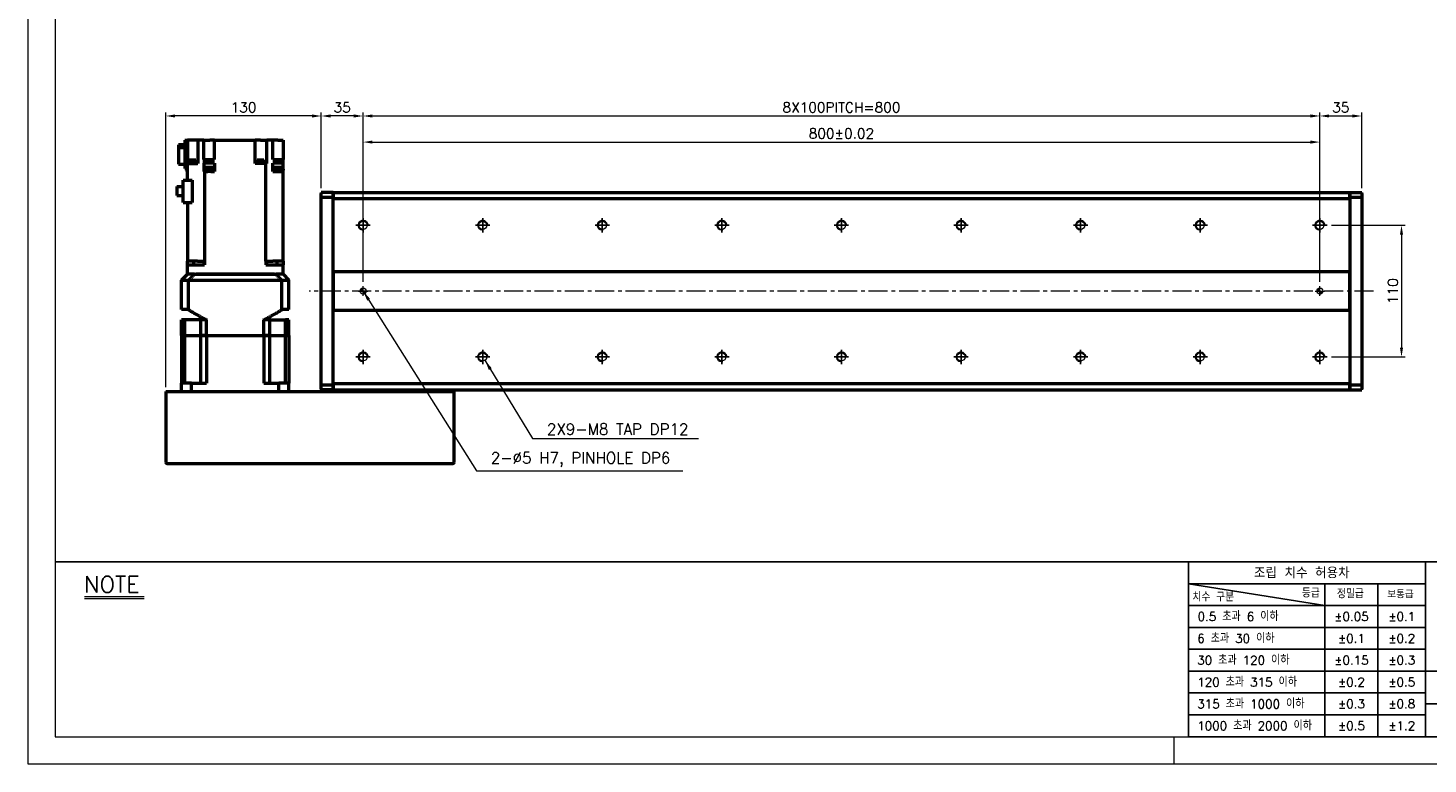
# Model space of a CAD drawing. Header units: millimetres. Extents: x 46891 to 50463, y 6223 to 9884.
# Tile 1 of 5: x 48547 to 49717, y 8529 to 9144. Entities that reach past the tile are written whole.
import ezdxf

# ---------------------------------------------------------------- set-up
doc = ezdxf.new("R2010")
doc.units = ezdxf.units.MM
doc.header["$LTSCALE"] = 0.5
doc.linetypes.add('CENTER', pattern=[50.8, 31.75, -6.35, 6.35, -6.35])
doc.layers.get('0').update_dxf_attribs({"lineweight": 20})
for name, color, linetype, lineweight in [('1', 1, 'CENTER', 13), ('4', 4, 'Continuous', 13), ('외형선(ISO)', 7, 'Continuous', 50)]:
    doc.layers.add(name, color=color, linetype=linetype, lineweight=lineweight)
for name, color, linetype in [('3', 3, 'Continuous'), ('C', 1, 'CENTER'), ('DIM', 4, 'Continuous')]:
    doc.layers.add(name, color=color, linetype=linetype)
doc.styles.add('DSR TEXT', font='romans.shx', dxfattribs={"bigfont": 'whgtxt.shx'})
doc.styles.get("Standard").update_dxf_attribs({"font": 'romans.shx', "bigfont": 'whgtxt.shx'})
doc.dimstyles.new('DSR', dxfattribs={"dimscale": 2, "dimtxt": 3, "dimasz": 3, "dimexe": 0.5, "dimexo": 0.5, "dimgap": 0.5, "dimtad": 1, "dimdsep": 46, "dimtxsty": 'Standard', "dimcen": 2.5, "dimclrd": 4, "dimclre": 4, "dimclrt": 2, "dimadec": 0, "dimazin": 2, "dimtfac": 1, "dimtmove": 0, "dimatfit": 3, "dimfxl": 0, "dimlwd": -1, "dimlwe": -1, "dimarcsym": 0})

# ---------------------------------------------------------------- blocks, each defined once
blk = doc.blocks.new('A$C13F00394')
for p, q in [((-202.34, 25.67), (-191.42, 25.67)), ((-202.34, 25.3), (-191.42, 25.3))]:
    blk.add_line(p, q)
at = {"layer": '3'}
for p, q in [((0, 32), (-207.68, 32)), ((0, 32), (202.32, 32)), ((0, 32), (0, 0)), ((43.43, 32), (43.43, 0)), ((0, 28), (25, 24)), ((43.43, 28), (0, 28)), ((25, 28), (25, 0)), ((34.7, 28), (34.7, 0)), ((43.43, 24), (0, 24)), ((43.43, 20), (0, 20)), ((43.43, 16), (0, 16)), ((0, 12), (129.32, 12)), ((43.43, 8), (0, 8)), ((97.32, 6), (43.43, 6)), ((43.43, 4), (0, 4)), ((0, 0), (202.32, 0))]:
    blk.add_line(p, q, dxfattribs=at)
at = {"color": 0, "style": 'DSR TEXT'}
for s, height, p in [('조립 치수 허용차', 2, (11.97, 29.02)), ('치수 구분', 1.5, (0.69, 24.78)), ('등급', 1.5, (20.77, 25.52)), ('정밀급', 1.5, (27.18, 25.37)), ('보통급', 1.3, (36.41, 25.38)), (' 0.5 초과 6 이하', 1.6, (0.56, 21.19)), (' 6 초과 30 이하', 1.6, (0.49, 17.19)), (' 30 초과 120 이하', 1.6, (0.49, 13.19)), (' 120 초과 315 이하', 1.6, (0.49, 9.19)), (' 315 초과 1000 이하', 1.6, (0.49, 5.19)), (' 1000 초과 2000 이하', 1.6, (0.49, 1.19))]:
    blk.add_text(s, height=height, dxfattribs=at).set_placement(p)
at = {"color": 0, "char_height": 1.6, "attachment_point": 5, "style": 'DSR TEXT'}
for s, insert in [('%%P0.05', (29.85, 22)), ('%%P0.1', (39.07, 22)), ('%%P0.1', (29.85, 18)), ('%%P0.2', (39.07, 18)), ('%%P0.15', (29.85, 14)), ('%%P0.3', (39.07, 14)), ('%%P0.2', (29.85, 10)), ('%%P0.5', (39.07, 10)), ('%%P0.3', (29.85, 6)), ('%%P0.8', (39.07, 6)), ('%%P0.5', (29.85, 2)), ('%%P1.2', (39.07, 2))]:
    blk.add_mtext(s, dxfattribs=dict(at, insert=insert))
at = {"layer": '4', "color": 0, "style": 'DSR TEXT'}
blk.add_text('NOTE', height=3, dxfattribs=at).set_placement((-202.39, 26.38))
blk = doc.blocks.new('A$C1C1952E1')
at = {"color": 1}
blk.add_lwpolyline([(0, 0), (420, 0), (420, 297), (0, 297)], close=True, dxfattribs=at)
at = {"color": 3}
blk.add_lwpolyline([(5, 5), (415, 5), (415, 292), (5, 292)], close=True, dxfattribs=at)
blk = doc.blocks.new('A$C33E56CC6')
h = blk.add_hatch()
h.set_pattern_fill('ANSI31', color=256, style=0)
h.set_pattern_definition([(45, (-7065.45672, -6508.5399), (-0.0883883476, 0.0883883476), [])])
h.paths.add_polyline_path([(4, 6.5, 0.414214), (1.5, 4), (4, 4)])
h.paths.add_polyline_path([(6.5, 4), (4, 4), (4, 1.5, 0.414214)])
blk.add_circle((4, 4), 2.5)
at = {"layer": '1'}
for p, q in [((0, 4), (8, 4)), ((4, 0), (4, 8))]:
    blk.add_line(p, q, dxfattribs=at)
blk = doc.blocks.new('tap8')
blk.add_circle((0, 0), 3.4)
at = {"layer": 'C', "color": 1, "linetype": 'CENTER'}
for p, q in [((-6, 0), (6, 0)), ((0, -6), (0, 6))]:
    blk.add_line(p, q, dxfattribs=at)
at = {"layer": 'DIM', "color": 3}
blk.add_arc((0, 0), 4, 263.8455, 189.4314, dxfattribs=at)
blk = doc.blocks.new('*D172')
at = {"color": 1, "linetype": 'ByBlock'}
for p, q in [((48791.9, 9010.3), (48791.9, 9073.5)), ((48826.9, 8988.8), (48826.9, 9073.5)), ((48819.1, 9070.5), (48799.7, 9070.5))]:
    blk.add_line(p, q, dxfattribs=at)
at = {"color": 1}
for points in [[(48799.7, 9071.8), (48799.7, 9069.2), (48791.9, 9070.5)], [(48819.1, 9071.8), (48819.1, 9069.2), (48826.9, 9070.5)]]:
    blk.add_solid(points, dxfattribs=at)
at = {"layer": 'Defpoints', "color": 0}
for p in [(48791.9, 9070.5), (48791.9, 9006.7), (48826.9, 8985.2)]:
    blk.add_point(p, dxfattribs=at)
at = {"color": 3, "insert": (48809.4, 9077.7), "char_height": 8.4, "attachment_point": 5, "style": 'DSR TEXT'}
blk.add_mtext('35', dxfattribs=at)
blk = doc.blocks.new('*D173')
at = {"color": 1, "linetype": 'ByBlock'}
for p, q in [((48826.9, 8988.8), (48826.9, 9073.5)), ((49626.9, 8988.8), (49626.9, 9073.5)), ((48834.7, 9070.5), (49619.1, 9070.5))]:
    blk.add_line(p, q, dxfattribs=at)
at = {"color": 1}
for points in [[(48834.7, 9071.8), (48834.7, 9069.2), (48826.9, 9070.5)], [(49619.1, 9071.8), (49619.1, 9069.2), (49626.9, 9070.5)]]:
    blk.add_solid(points, dxfattribs=at)
at = {"layer": 'Defpoints', "color": 0}
for p in [(49626.9, 9070.5), (48826.9, 8985.2), (49626.9, 8985.2)]:
    blk.add_point(p, dxfattribs=at)
at = {"color": 3, "insert": (49226.9, 9077.7), "char_height": 8.4, "attachment_point": 5, "style": 'DSR TEXT'}
blk.add_mtext('8X100PITCH=800', dxfattribs=at)
blk = doc.blocks.new('*D174')
at = {"color": 1, "linetype": 'ByBlock'}
for p, q in [((49626.9, 8988.8), (49626.9, 9073.5)), ((49661.9, 9010.3), (49661.9, 9073.5)), ((49634.7, 9070.5), (49654.1, 9070.5))]:
    blk.add_line(p, q, dxfattribs=at)
at = {"color": 1}
for points in [[(49634.7, 9071.8), (49634.7, 9069.2), (49626.9, 9070.5)], [(49654.1, 9071.8), (49654.1, 9069.2), (49661.9, 9070.5)]]:
    blk.add_solid(points, dxfattribs=at)
at = {"layer": 'Defpoints', "color": 0}
for p in [(49661.9, 9070.5), (49661.9, 9006.7), (49626.9, 8985.2)]:
    blk.add_point(p, dxfattribs=at)
at = {"color": 3, "insert": (49644.4, 9077.7), "char_height": 8.4, "attachment_point": 5, "style": 'DSR TEXT'}
blk.add_mtext('35', dxfattribs=at)
blk = doc.blocks.new('*D175')
at = {"color": 1, "linetype": 'ByBlock'}
for p, q in [((48826.9, 8931.8), (48826.9, 9051.7)), ((49626.9, 8931.8), (49626.9, 9051.7)), ((48834.7, 9048.7), (49619.1, 9048.7))]:
    blk.add_line(p, q, dxfattribs=at)
at = {"color": 1}
for points in [[(48834.7, 9050), (48834.7, 9047.4), (48826.9, 9048.7)], [(49619.1, 9050), (49619.1, 9047.4), (49626.9, 9048.7)]]:
    blk.add_solid(points, dxfattribs=at)
at = {"layer": 'Defpoints', "color": 0}
for p in [(49626.9, 9048.7), (48826.9, 8928.2), (49626.9, 8928.2)]:
    blk.add_point(p, dxfattribs=at)
at = {"color": 3, "insert": (49226.9, 9055.9), "char_height": 8.4, "attachment_point": 5, "style": 'DSR TEXT'}
blk.add_mtext('800%%P0.02', dxfattribs=at)
blk = doc.blocks.new('*D176')
at = {"color": 1, "linetype": 'ByBlock'}
for p, q in [((48661.9, 8843.8), (48661.9, 9073.5)), ((48791.9, 9010.3), (48791.9, 9073.5)), ((48784.1, 9070.5), (48669.7, 9070.5))]:
    blk.add_line(p, q, dxfattribs=at)
at = {"color": 1}
for points in [[(48669.7, 9071.8), (48669.7, 9069.2), (48661.9, 9070.5)], [(48784.1, 9071.8), (48784.1, 9069.2), (48791.9, 9070.5)]]:
    blk.add_solid(points, dxfattribs=at)
at = {"layer": 'Defpoints', "color": 0}
for p in [(48661.9, 9070.5), (48791.9, 9006.7), (48661.9, 8840.2)]:
    blk.add_point(p, dxfattribs=at)
at = {"color": 3, "insert": (48726.9, 9077.7), "char_height": 8.4, "attachment_point": 5, "style": 'DSR TEXT'}
blk.add_mtext('130', dxfattribs=at)
blk = doc.blocks.new('*D177')
at = {"color": 1, "linetype": 'ByBlock'}
for p, q in [((49636.6, 8979.2), (49698.2, 8979.2)), ((49695.2, 8971.4), (49695.2, 8877)), ((49636.6, 8869.2), (49698.2, 8869.2))]:
    blk.add_line(p, q, dxfattribs=at)
at = {"color": 1}
for points in [[(49693.9, 8971.4), (49696.5, 8971.4), (49695.2, 8979.2)], [(49693.9, 8877), (49696.5, 8877), (49695.2, 8869.2)]]:
    blk.add_solid(points, dxfattribs=at)
at = {"layer": 'Defpoints', "color": 0}
for p in [(49633, 8979.2), (49633, 8869.2), (49695.2, 8869.2)]:
    blk.add_point(p, dxfattribs=at)
at = {"color": 3, "insert": (49688, 8924.2), "char_height": 8.4, "attachment_point": 5, "rotation": 90, "style": 'DSR TEXT'}
blk.add_mtext('110', dxfattribs=at)

msp = doc.modelspace()

# ---------------------------------------------------------------- linework, layer by layer
at = {"color": 1}
msp.add_line((49504.90132, 8551.81052), (49504.90132, 8528.99552), dxfattribs=at)
at = {"layer": '1'}
msp.add_line((49671.91565, 8924.18367), (48781.91565, 8924.18367), dxfattribs=at)
at = {"layer": '3'}
msp.add_line((49517.14175, 8551.81052), (50440.31632, 8551.81052), dxfattribs=at)
at = {"layer": '외형선(ISO)'}
for p, q in [((48677.91565, 9050.18367), (48679.91565, 9050.18367)), ((48677.91565, 9050.18367), (48677.91565, 9026.68367)), ((48679.91565, 9050.18367), (48679.91565, 9030.68367)), ((48684.31565, 9050.18367), (48679.91565, 9050.18367)), ((48688.81565, 9050.18367), (48684.31565, 9050.18367)), ((48693.58298, 9050.18367), (48688.81565, 9050.18367)), ((48688.81565, 9050.18367), (48688.81565, 9030.68367)), ((48693.58298, 9050.18367), (48693.59371, 9050.18367)), ((48693.59371, 9034.18367), (48693.59371, 9050.18367)), ((48693.59371, 9050.18367), (48698.71565, 9050.18367)), ((48702.71565, 9050.18367), (48698.71565, 9050.18367)), ((48702.71565, 9050.18367), (48736.61565, 9050.18367)), ((48702.71565, 9034.18367), (48702.71565, 9050.18367)), ((48736.61565, 9030.68367), (48736.61565, 9050.18367)), ((48741.11565, 9050.18367), (48736.61565, 9050.18367)), ((48741.11565, 9050.18367), (48746.28276, 9050.18367)), ((48751.3595, 9050.18367), (48746.28276, 9050.18367)), ((48746.28276, 9030.68367), (48746.28276, 9050.18367)), ((48751.3595, 9050.18367), (48751.51565, 9050.18367)), ((48751.51565, 9034.18367), (48751.51565, 9050.18367)), ((48755.51565, 9050.18367), (48751.51565, 9050.18367)), ((48755.51565, 9050.18367), (48759.91565, 9050.18367)), ((48759.91565, 9050.18367), (48759.91565, 9034.18367)), ((48677.91565, 9046.48925), (48672.41565, 9046.48925)), ((48672.41565, 9046.48925), (48672.41565, 9044.17374)), ((48672.41565, 9044.17374), (48677.91565, 9044.17374)), ((48672.41565, 9044.17374), (48672.41565, 9030.27809)), ((48672.41565, 9030.27809), (48677.91565, 9030.27809)), ((48677.91565, 9026.68367), (48679.91565, 9026.68367)), ((48679.91565, 9016.83367), (48679.91565, 9030.68367)), ((48679.91565, 9030.68367), (48688.4718, 9030.68367)), ((48681.35471, 9031.18367), (48687.35471, 9031.18367)), ((48681.35471, 9031.18367), (48681.35471, 9030.68367)), ((48681.40471, 9031.88367), (48687.30471, 9031.88367)), ((48681.40471, 9031.88367), (48681.40471, 9031.18367)), ((48681.60471, 9033.88367), (48687.10471, 9033.88367)), ((48681.60471, 9033.88367), (48681.60471, 9031.88367)), ((48687.10471, 9033.88367), (48687.10471, 9031.88367)), ((48687.30471, 9031.88367), (48687.30471, 9031.18367)), ((48687.35471, 9031.18367), (48687.35471, 9030.68367)), ((48688.81565, 9030.68367), (48688.4718, 9030.68367)), ((48693.59102, 9026.18367), (48693.59102, 9024.18367)), ((48693.59371, 9026.18367), (48693.59102, 9026.18367)), ((48693.59371, 9034.18367), (48694.24946, 9034.18367)), ((48693.59371, 9031.18367), (48693.59371, 9026.18367)), ((48694.24946, 9031.18367), (48693.59371, 9031.18367)), ((48694.70503, 9026.18367), (48693.59371, 9026.18367)), ((48694.24946, 9034.18367), (48702.71565, 9034.18367)), ((48694.24946, 9031.18367), (48694.24946, 9034.18367)), ((48702.71565, 9031.18367), (48694.24946, 9031.18367)), ((48694.70503, 9027.78367), (48701.70503, 9027.78367)), ((48694.70503, 9025.18367), (48694.70503, 9027.78367)), ((48701.70503, 9025.18367), (48701.70503, 9027.78367)), ((48701.70503, 9026.18367), (48702.71565, 9026.18367)), ((48702.71565, 9031.18367), (48702.71565, 9026.18367)), ((48702.71708, 9026.18367), (48702.71565, 9026.18367)), ((48702.71708, 9026.18367), (48702.71708, 9024.18367)), ((48745.58184, 9030.68367), (48736.61565, 9030.68367)), ((48738.11422, 9031.18367), (48744.11422, 9031.18367)), ((48738.11422, 9031.18367), (48738.11422, 9030.68367)), ((48738.16422, 9031.88367), (48744.06422, 9031.88367)), ((48738.16422, 9031.88367), (48738.16422, 9031.18367)), ((48738.36422, 9033.88367), (48743.86422, 9033.88367)), ((48738.36422, 9033.88367), (48738.36422, 9031.88367)), ((48743.86422, 9033.88367), (48743.86422, 9031.88367)), ((48744.06422, 9031.88367), (48744.06422, 9031.18367)), ((48744.11422, 9031.18367), (48744.11422, 9030.68367)), ((48745.58184, 8949.18367), (48745.58184, 9030.68367)), ((48745.58184, 9030.68367), (48746.24832, 9030.68367)), ((48746.28276, 9030.68367), (48746.24832, 9030.68367)), ((48751.47659, 9024.18367), (48751.47659, 9026.18367)), ((48751.51565, 9026.18367), (48751.47659, 9026.18367)), ((48751.51565, 9034.18367), (48759.91565, 9034.18367)), ((48751.51565, 9026.18367), (48751.51565, 9031.18367)), ((48759.91565, 9031.18367), (48751.51565, 9031.18367)), ((48751.51565, 9026.18367), (48752.83555, 9026.18367)), ((48752.83555, 9027.78367), (48759.83555, 9027.78367)), ((48752.83555, 9025.18367), (48752.83555, 9027.78367)), ((48759.83555, 9025.18367), (48759.83555, 9027.78367)), ((48759.91565, 9026.18367), (48759.83555, 9026.18367)), ((48759.91565, 9031.18367), (48759.91565, 9034.18367)), ((48759.91565, 9026.18367), (48759.91565, 9031.18367)), ((48759.91565, 9026.18367), (48759.91565, 9025.18367)), ((48676.51565, 9016.83367), (48683.9442, 9016.83367)), ((48676.51565, 8998.28367), (48676.51565, 9016.83367)), ((48679.69575, 9025.18367), (48679.91565, 9025.18367)), ((48679.69575, 9024.18367), (48679.69575, 9025.18367)), ((48679.91565, 9024.18367), (48679.69575, 9024.18367)), ((48683.9442, 9016.83367), (48683.9442, 8998.28367)), ((48693.59102, 9024.18367), (48694.24946, 9024.18367)), ((48694.24946, 9024.18367), (48696.93111, 9024.18367)), ((48694.24946, 9024.18367), (48694.24946, 8949.18367)), ((48694.40503, 9025.18367), (48702.00503, 9025.18367)), ((48694.40503, 9024.18367), (48694.40503, 9025.18367)), ((48699.47896, 9024.18367), (48696.93111, 9024.18367)), ((48699.47896, 9024.18367), (48702.71708, 9024.18367)), ((48702.00503, 9024.18367), (48702.00503, 9025.18367)), ((48751.47659, 9024.18367), (48759.91565, 9024.18367)), ((48752.53555, 9025.18367), (48760.13555, 9025.18367)), ((48752.53555, 9024.18367), (48752.53555, 9025.18367)), ((48759.91565, 8949.18367), (48759.91565, 9024.18367)), ((48760.13555, 9024.18367), (48759.91565, 9024.18367)), ((48760.13555, 9024.18367), (48760.13555, 9025.18367)), ((48671.11565, 9011.50867), (48676.51565, 9011.50867)), ((48671.11565, 9011.50867), (48671.11565, 9004.05867)), ((48671.11565, 9004.05867), (48676.51565, 9004.05867)), ((48791.91565, 9006.68367), (48791.91565, 9005.80499)), ((48801.91565, 9006.68367), (48791.91565, 9006.68367)), ((48791.91565, 9002.68367), (48791.91565, 9005.80499)), ((48791.91565, 9002.68367), (48801.91565, 9002.68367)), ((48791.91565, 8845.68367), (48791.91565, 9002.68367)), ((48801.91565, 9006.68367), (48801.91565, 9005.80499)), ((48801.91565, 9006.68367), (49651.91565, 9006.68367)), ((48801.91565, 9005.80499), (48801.91565, 9006.68367)), ((48801.91565, 9001.68367), (48801.91565, 9005.80499)), ((48801.91565, 9005.80499), (48801.91565, 9002.68367)), ((49651.91565, 9005.80499), (49651.91565, 9006.68367)), ((49651.91565, 9006.68367), (49651.91565, 9005.80499)), ((49651.91565, 9006.68367), (49661.91565, 9006.68367)), ((49651.91565, 9005.80499), (49651.91565, 9001.68367)), ((49651.91565, 9002.68367), (49651.91565, 9005.80499)), ((49651.91565, 9002.68367), (49661.91565, 9002.68367)), ((49661.91565, 9005.80499), (49661.91565, 9006.68367)), ((49661.91565, 9005.80499), (49661.91565, 9002.68367)), ((49661.91565, 9002.68367), (49661.91565, 8845.68367)), ((48676.51565, 8998.28367), (48683.9442, 8998.28367)), ((48679.91565, 8998.28367), (48679.91565, 8949.18367)), ((48801.91565, 8940.18367), (48801.91565, 9001.68367)), ((48801.91565, 9001.68367), (49651.91565, 9001.68367)), ((49651.91565, 9001.68367), (49651.91565, 8940.18367)), ((48688.4718, 8949.18367), (48679.91565, 8949.18367)), ((48679.91565, 8946.18367), (48679.91565, 8949.18367)), ((48679.91565, 8938.18367), (48679.91565, 8946.18367)), ((48679.91565, 8946.18367), (48686.91565, 8946.18367)), ((48685.05137, 8949.18367), (48685.05137, 8946.18367)), ((48686.91565, 8946.18367), (48694.25808, 8946.18367)), ((48688.4718, 8949.18367), (48693.58298, 8949.18367)), ((48694.24946, 8949.18367), (48693.58298, 8949.18367)), ((48693.83877, 8949.18367), (48693.83877, 8946.18367)), ((48694.25808, 8949.18367), (48694.24946, 8949.18367)), ((48694.25808, 8949.18367), (48694.25808, 8946.18367)), ((48745.58184, 8949.18367), (48745.57322, 8949.18367)), ((48745.57322, 8949.18367), (48745.57322, 8946.18367)), ((48745.57322, 8946.18367), (48752.91565, 8946.18367)), ((48746.24832, 8949.18367), (48745.58184, 8949.18367)), ((48745.99253, 8949.18367), (48745.99253, 8946.18367)), ((48746.24832, 8949.18367), (48751.3595, 8949.18367)), ((48759.91565, 8949.18367), (48751.3595, 8949.18367)), ((48752.91565, 8946.18367), (48759.91565, 8946.18367)), ((48754.77993, 8949.18367), (48754.77993, 8946.18367)), ((48759.91565, 8949.18367), (48759.91565, 8946.18367)), ((48759.91565, 8938.18367), (48759.91565, 8946.18367)), ((48674.91565, 8933.18367), (48679.91565, 8938.18367)), ((48674.91565, 8933.18367), (48680.91305, 8933.18367)), ((48674.91565, 8908.73367), (48674.91565, 8933.18367)), ((48679.91565, 8938.18367), (48680.00374, 8938.18367)), ((48685.80862, 8938.18367), (48680.00374, 8938.18367)), ((48680.91305, 8908.73367), (48680.91305, 8933.18367)), ((48680.91305, 8933.18367), (48758.91825, 8933.18367)), ((48685.80862, 8938.18367), (48685.91197, 8938.18367)), ((48685.91197, 8938.18367), (48753.91933, 8938.18367)), ((48752.91565, 8938.18367), (48686.91565, 8938.18367)), ((48754.02268, 8938.18367), (48753.91933, 8938.18367)), ((48759.82756, 8938.18367), (48754.02268, 8938.18367)), ((48758.91825, 8933.18367), (48764.91565, 8933.18367)), ((48758.91825, 8908.73367), (48758.91825, 8933.18367)), ((48759.91565, 8938.18367), (48759.82756, 8938.18367)), ((48759.91565, 8938.18367), (48764.91565, 8933.18367)), ((48764.91565, 8908.73367), (48764.91565, 8933.18367)), ((48801.91565, 8939.33012), (48801.91565, 8940.18367)), ((49651.91565, 8940.18367), (48801.91565, 8940.18367)), ((48801.91565, 8938.97657), (48801.91565, 8939.33012)), ((48801.91565, 8909.39078), (48801.91565, 8938.97657)), ((48801.91565, 8938.97657), (48801.91565, 8909.39078)), ((49651.91565, 8940.18367), (49651.91565, 8939.33012)), ((49651.91565, 8939.33012), (49651.91565, 8938.97657)), ((49651.91565, 8938.97657), (49651.91565, 8909.39078)), ((49651.91565, 8909.39078), (49651.91565, 8938.97657)), ((48801.91565, 8909.03723), (48801.91565, 8909.39078)), ((48801.91565, 8908.18367), (48801.91565, 8909.03723)), ((49651.91565, 8909.39078), (49651.91565, 8909.03723)), ((49651.91565, 8909.03723), (49651.91565, 8908.18367)), ((48680.91305, 8908.73367), (48674.91565, 8908.73367)), ((48677.86343, 8900.18367), (48674.91565, 8900.18367)), ((48674.91565, 8887.18367), (48674.91565, 8900.18367)), ((48691.06065, 8900.18367), (48677.86343, 8900.18367)), ((48677.86343, 8887.18367), (48677.86343, 8900.18367)), ((48695.91565, 8900.18367), (48691.06065, 8900.18367)), ((48691.06065, 8887.18367), (48691.06065, 8900.18367)), ((48695.91565, 8887.18367), (48695.91565, 8900.18367)), ((48748.77065, 8900.18367), (48743.91565, 8900.18367)), ((48743.91565, 8887.18367), (48743.91565, 8900.18367)), ((48748.77065, 8887.18367), (48748.77065, 8900.18367)), ((48748.77065, 8900.18367), (48761.96787, 8900.18367)), ((48764.91565, 8908.73367), (48758.91825, 8908.73367)), ((48764.91565, 8900.18367), (48761.96787, 8900.18367)), ((48761.96787, 8887.18367), (48761.96787, 8900.18367)), ((48764.91565, 8887.18367), (48764.91565, 8900.18367)), ((48801.91565, 8846.68367), (48801.91565, 8908.18367)), ((48801.91565, 8908.18367), (49651.91565, 8908.18367)), ((49651.91565, 8908.18367), (49651.91565, 8846.68367)), ((48674.91565, 8887.18367), (48674.91565, 8847.18367)), ((48674.91565, 8887.18367), (48677.86343, 8887.18367)), ((48677.86343, 8887.18367), (48674.91565, 8887.18367)), ((48677.86343, 8847.18367), (48677.86343, 8887.18367)), ((48677.86343, 8887.18367), (48684.56065, 8887.18367)), ((48677.86343, 8887.18367), (48684.56065, 8887.18367)), ((48684.56065, 8887.18367), (48691.06065, 8887.18367)), ((48684.56065, 8887.18367), (48691.06065, 8887.18367)), ((48691.06065, 8887.18367), (48695.91565, 8887.18367)), ((48691.06065, 8847.18367), (48691.06065, 8887.18367)), ((48695.91565, 8887.18367), (48691.06065, 8887.18367)), ((48695.91565, 8887.18367), (48743.91565, 8887.18367)), ((48695.91565, 8887.18367), (48695.91565, 8847.18367)), ((48695.91565, 8887.18367), (48743.91565, 8887.18367)), ((48743.91565, 8887.18367), (48748.77065, 8887.18367)), ((48743.91565, 8887.18367), (48743.91565, 8847.18367)), ((48748.77065, 8887.18367), (48743.91565, 8887.18367)), ((48748.77065, 8887.18367), (48755.27065, 8887.18367)), ((48748.77065, 8847.18367), (48748.77065, 8887.18367)), ((48748.77065, 8887.18367), (48755.27065, 8887.18367)), ((48755.27065, 8887.18367), (48761.96787, 8887.18367)), ((48755.27065, 8887.18367), (48761.96787, 8887.18367)), ((48761.96787, 8887.18367), (48764.91565, 8887.18367)), ((48761.96787, 8847.18367), (48761.96787, 8887.18367)), ((48764.91565, 8887.18367), (48761.96787, 8887.18367)), ((48764.91565, 8887.18367), (48764.91565, 8847.18367)), ((48661.91565, 8840.18367), (48661.91565, 8781.18367)), ((48661.91565, 8840.18367), (48662.91565, 8840.18367)), ((48662.91565, 8840.18367), (48901.91565, 8840.18367)), ((48683.3233, 8847.18367), (48674.91565, 8847.18367)), ((48674.91565, 8840.18367), (48674.91565, 8847.18367)), ((48683.3233, 8847.18367), (48695.91565, 8847.18367)), ((48683.3233, 8840.18367), (48683.3233, 8847.18367)), ((48743.91565, 8847.18367), (48756.508, 8847.18367)), ((48764.91565, 8847.18367), (48756.508, 8847.18367)), ((48756.508, 8840.18367), (48756.508, 8847.18367)), ((48764.91565, 8840.18367), (48764.91565, 8847.18367)), ((48801.91565, 8845.68367), (48791.91565, 8845.68367)), ((48791.91565, 8842.56235), (48791.91565, 8845.68367)), ((48791.91565, 8842.56235), (48791.91565, 8841.68367)), ((48801.91565, 8841.68367), (48791.91565, 8841.68367)), ((48801.91565, 8842.56235), (48801.91565, 8846.68367)), ((49651.91565, 8846.68367), (48801.91565, 8846.68367)), ((48801.91565, 8845.68367), (48801.91565, 8842.56235)), ((48801.91565, 8842.56235), (48801.91565, 8841.68367)), ((48801.91565, 8841.68367), (48801.91565, 8842.56235)), ((48801.91565, 8841.68367), (49651.91565, 8841.68367)), ((48801.91565, 8840.18367), (48801.91565, 8841.68367)), ((48901.91565, 8840.18367), (48901.91565, 8841.68367)), ((48901.91565, 8840.18367), (48902.91565, 8840.18367)), ((48902.91565, 8781.18367), (48902.91565, 8840.18367)), ((49651.91565, 8846.68367), (49651.91565, 8842.56235)), ((49661.91565, 8845.68367), (49651.91565, 8845.68367)), ((49651.91565, 8842.56235), (49651.91565, 8845.68367)), ((49651.91565, 8841.68367), (49651.91565, 8842.56235)), ((49651.91565, 8842.56235), (49651.91565, 8841.68367)), ((49651.91565, 8841.68367), (49661.91565, 8841.68367)), ((49661.91565, 8845.68367), (49661.91565, 8842.56235)), ((49661.91565, 8841.68367), (49661.91565, 8842.56235)), ((48662.91565, 8780.18367), (48901.91565, 8780.18367))]:
    msp.add_line(p, q, dxfattribs=at)
for centre, start, end in [((48662.91565, 8781.18367), 180, 270), ((48901.91565, 8781.18367), 270, 0)]:
    msp.add_arc(centre, 1, start, end, dxfattribs=at)
for points in [[(48685.91197, 8938.18367), (48685.36953, 8937.64157), (48684.27601, 8936.54839), (48682.60961, 8934.8816), (48681.48146, 8933.75262), (48680.91305, 8933.18367)], [(48758.91825, 8933.18367), (48758.34956, 8933.7529), (48757.22104, 8934.88224), (48755.55465, 8936.54903), (48754.46149, 8937.64185), (48753.91933, 8938.18367)]]:
    msp.add_open_spline(points, degree=3, dxfattribs=at)
for points, weights in [([(48680.91305, 8908.73367), (48688.99451, 8903.44068), (48695.91565, 8900.18367)], [1.24342419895, 1.30973118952, 1.35416666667]), ([(48743.91565, 8900.18367), (48750.83679, 8903.44068), (48758.91825, 8908.73367)], [1.35416666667, 1.30973118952, 1.24342419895])]:
    msp.add_rational_spline(points, weights, degree=2, dxfattribs=at)

# ---------------------------------------------------------------- block references
at = {"xscale": 4.563000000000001, "yscale": 4.563000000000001, "zscale": 4.563000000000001}
for name, p in [('A$C1C1952E1', (48546.67132, 8528.99552)), ('A$C13F00394', (49517.14175, 8551.81052))]:
    msp.add_blockref(name, p, dxfattribs=at)
at = {"rotation": 90}
for p in [(48826.91565, 8979.18367), (48926.91565, 8979.18367), (49026.91565, 8979.18367), (49126.91565, 8979.18367), (49226.91565, 8979.18367), (49326.91565, 8979.18367), (49426.91565, 8979.18367), (49526.91565, 8979.18367), (49626.91565, 8979.18367), (48826.91565, 8869.18367), (48926.91565, 8869.18367), (49026.91565, 8869.18367), (49126.91565, 8869.18367), (49226.91565, 8869.18367), (49326.91565, 8869.18367), (49426.91565, 8869.18367), (49526.91565, 8869.18367), (49626.91565, 8869.18367)]:
    msp.add_blockref('tap8', p, dxfattribs=at)
for p in [(48822.91565, 8920.18367), (49622.91565, 8920.18367)]:
    msp.add_blockref('A$C33E56CC6', p)

# ---------------------------------------------------------------- texts
at = {"color": 3, "char_height": 9.24, "attachment_point": 7, "style": 'DSR TEXT'}
for s, insert in [('2X9-M8 TAP DP12', (48980.53296, 8804.16176)), ('2-%%C5 H7, PINHOLE DP6', (48933.69431, 8777.38712))]:
    msp.add_mtext(s, dxfattribs=dict(at, insert=insert))

# ---------------------------------------------------------------- dimensions: what is measured, and where the dimension line sits
for base, p1, p2, picture, middle in [((48661.91565, 9070.49356), (48791.91565, 9006.68367), (48661.91565, 8840.18367), '*D176', (48726.91565, 9077.69356)), ((48791.91565, 9070.49356), (48826.91565, 8985.23064), (48791.91565, 9006.68367), '*D172', (48809.41565, 9077.69356)), ((49661.91565, 9070.49356), (49626.91565, 8985.23064), (49661.91565, 9006.68367), '*D174', (49644.41565, 9077.69356))]:
    dim = msp.add_linear_dim(base=base, p1=p1, p2=p2, dimstyle='DSR', override={"dimscale": 3, "dimtxt": 2.8, "dimasz": 2.600136, "dimexe": 1, "dimexo": 1.2, "dimgap": 1, "dimdec": 4, "dimtxsty": 'DSR TEXT', "dimclrd": 1, "dimclre": 1, "dimclrt": 3, "dimtdec": 4, "dimtix": 1})
    dim.commit()
    dim.dimension.update_dxf_attribs({"geometry": picture, "text_midpoint": middle})
for base, p1, p2, text, picture, middle in [((49626.91565, 9070.49356), (48826.91565, 8985.23064), (49626.91565, 8985.23064), '8X100PITCH=<>', '*D173', (49226.91565, 9077.69356)), ((49626.91565, 9048.68154), (48826.91565, 8928.18367), (49626.91565, 8928.18367), '<>%%P0.02', '*D175', (49226.91565, 9055.88154))]:
    dim = msp.add_linear_dim(base=base, p1=p1, p2=p2, text=text, dimstyle='DSR', override={"dimscale": 3, "dimtxt": 2.8, "dimasz": 2.600136, "dimexe": 1, "dimexo": 1.2, "dimgap": 1, "dimdec": 4, "dimtxsty": 'DSR TEXT', "dimclrd": 1, "dimclre": 1, "dimclrt": 3, "dimtdec": 4, "dimtix": 1})
    dim.commit()
    dim.dimension.update_dxf_attribs({"geometry": picture, "text_midpoint": middle})
dim = msp.add_linear_dim(base=(49695.19836, 8869.18367), p1=(49632.96262, 8979.18367), p2=(49632.96262, 8869.18367), angle=90, dimstyle='DSR', override={"dimscale": 3, "dimtxt": 2.8, "dimasz": 2.600136, "dimexe": 1, "dimexo": 1.2, "dimgap": 1, "dimdec": 4, "dimtxsty": 'DSR TEXT', "dimclrd": 1, "dimclre": 1, "dimclrt": 3, "dimtdec": 4, "dimtix": 1})
dim.commit()
dim.dimension.update_dxf_attribs({"geometry": '*D177', "text_midpoint": (49687.99836, 8924.18367)})

# ---------------------------------------------------------------- leaders
at = {"annotation_type": 0, "has_hookline": 1, "hookline_direction": 0}
for points, text_width in [([(48826.91565, 8924.18367), (48921.81386, 8774.08712), (48930.39431, 8774.08712)], 160.4625), ([(48928.78031, 8866.34061), (48968.65251, 8800.86176), (48977.23296, 8800.86176)], 126.775)]:
    msp.add_leader(points, dimstyle='DSR', override={"dimscale": 3.3, "dimtxt": 2.8, "dimasz": 2.600136, "dimexe": 1, "dimexo": 1.2, "dimgap": 1, "dimdec": 4, "dimtxsty": 'DSR TEXT', "dimclrd": 1, "dimclre": 1, "dimclrt": 3, "dimtdec": 4, "dimtix": 1}, dxfattribs=dict(at, text_width=text_width))

doc.saveas('drawing.dxf')
